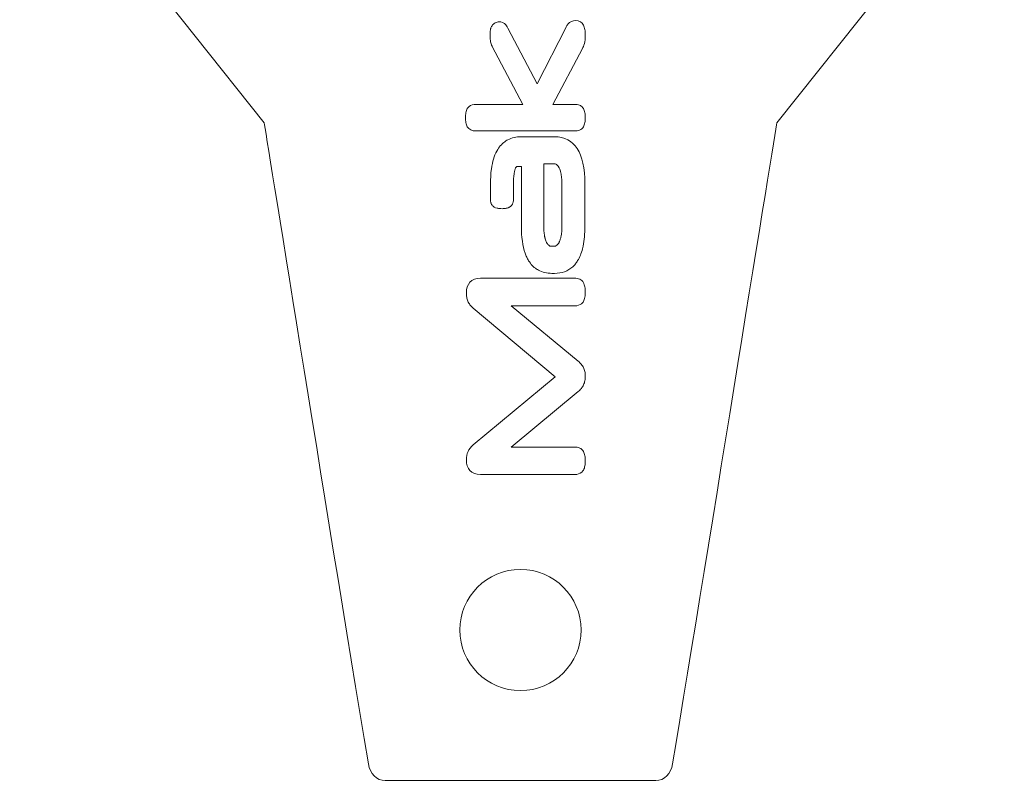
# Model space of a CAD drawing. Header units: inches. Extents: x -5.8 to 5.8, y -5.8 to 5.8.
# Tile 35 of 42: x 4.6 to 5.8, y -1.2 to -0.3. Entities that reach past the tile are written whole.
import ezdxf

# ---------------------------------------------------------------- set-up
doc = ezdxf.new("R2010")
doc.units = ezdxf.units.IN
doc.header["$MEASUREMENT"] = 0
doc.layers.add('VIEW_HATCHES', color=7, linetype='Continuous')

msp = doc.modelspace()

# ---------------------------------------------------------------- linework, layer by layer
at = {"layer": 'VIEW_HATCHES', "color": 4, "lineweight": 5}
for points in [[(2.1138, 0.9065), (2.1138, 0.9065), (0.9333, 1.8903), (0.9333, 1.8903), (0.9333, 1.8903), (0.8749, 1.9389), (0.841, 2.0109), (0.841, 2.0869), (0.841, 2.0869), (0.8409, 2.1629), (0.875, 2.2353), (0.9333, 2.284), (0.9333, 2.284), (0.9333, 2.284), (2.1138, 3.2677), (2.1138, 3.2677), (2.1138, 3.2677), (2.1138, 3.2677), (2.1138, 3.2677), (2.1138, 3.2677), (2.1138, 3.2677), (2.12, 3.2983), (2.4253, 4.8512), (2.5938, 5.6868), (2.5938, 5.6868), (2.6012, 5.7236), (2.6335, 5.75), (2.671, 5.75), (2.671, 5.75), (2.671, 5.75), (3.92, 5.75), (3.92, 5.75), (3.92, 5.75), (3.9575, 5.75), (3.9898, 5.7235), (3.9972, 5.6868), (3.9972, 5.6868), (4.2007, 4.6773), (4.471, 3.2983), (4.4772, 3.2677), (4.4772, 3.2677), (4.4772, 3.2677), (4.4772, 3.2677), (4.4772, 3.2677), (4.4772, 3.2677), (4.4772, 3.2677), (5.6577, 2.284), (5.6577, 2.284), (5.6577, 2.284), (5.7161, 2.2354), (5.7499, 2.1633), (5.75, 2.0874), (5.75, 2.0874), (5.7501, 2.0114), (5.716, 1.939), (5.6577, 1.8903), (5.6577, 1.8903), (5.6577, 1.8903), (4.4772, 0.9065), (4.4772, 0.9065), (4.4772, 0.9065), (4.4772, 0.9065), (4.4772, 0.9065), (4.4772, 0.9065), (4.4772, 0.9065), (4.471, 0.8759), (4.1554, -0.7278), (3.9972, -1.5126), (3.9972, -1.5126), (3.9898, -1.5493), (3.9575, -1.5757), (3.92, -1.5757), (3.92, -1.5757), (3.92, -1.5757), (2.6709, -1.5757), (2.6709, -1.5757), (2.6709, -1.5757), (2.6335, -1.5757), (2.6012, -1.5493), (2.5938, -1.5126), (2.5938, -1.5126), (2.3902, -0.5031), (2.1199, 0.8759), (2.1138, 0.9065), (2.1138, 0.9065), (2.1138, 0.9065), (2.1138, 0.9065), (2.1138, 0.9065)], [(5.4729, 0.3393), (5.4729, 0.3393), (5.7256, 0.0221), (5.7256, 0.0221), (5.7256, 0.0221), (5.7411, 0.0064), (5.75, -0.0168), (5.75, -0.0414), (5.75, -0.0414), (5.75, -0.0659), (5.741, -0.0892), (5.7256, -0.1049), (5.7256, -0.1049), (5.7256, -0.1049), (5.4729, -0.4221), (5.4729, -0.4221), (5.4729, -0.4221), (5.4729, -0.4221), (5.4729, -0.4221), (5.4729, -0.4221), (5.4729, -0.4221), (5.4713, -0.432), (5.3907, -0.9327), (5.3462, -1.2021), (5.3462, -1.2021), (5.3442, -1.214), (5.3357, -1.2225), (5.3258, -1.2225), (5.3258, -1.2225), (5.3258, -1.2225), (4.996, -1.2225), (4.996, -1.2225), (4.996, -1.2225), (4.9861, -1.2225), (4.9776, -1.2139), (4.9756, -1.2021), (4.9756, -1.2021), (4.9219, -0.8766), (4.8505, -0.4319), (4.8489, -0.4221), (4.8489, -0.4221), (4.8489, -0.4221), (4.8489, -0.4221), (4.8489, -0.4221), (4.8489, -0.4221), (4.8489, -0.4221), (4.5968, -0.1049), (4.5968, -0.1049), (4.5968, -0.1049), (4.5814, -0.0892), (4.5725, -0.066), (4.5724, -0.0414), (4.5724, -0.0414), (4.5724, -0.0169), (4.5814, 0.0064), (4.5968, 0.0221), (4.5968, 0.0221), (4.5968, 0.0221), (4.8489, 0.3393), (4.8489, 0.3393), (4.8489, 0.3393), (4.8489, 0.3393), (4.8489, 0.3393), (4.8489, 0.3393), (4.8489, 0.3393), (4.8505, 0.3492), (4.9339, 0.8663), (4.9756, 1.1193), (4.9756, 1.1193), (4.9776, 1.1312), (4.9861, 1.1397), (4.996, 1.1397), (4.996, 1.1397), (4.996, 1.1397), (5.3258, 1.1397), (5.3258, 1.1397), (5.3258, 1.1397), (5.3357, 1.1397), (5.3442, 1.1311), (5.3462, 1.1193), (5.3462, 1.1193), (5.3999, 0.7938), (5.4713, 0.3491), (5.4729, 0.3393), (5.4729, 0.3393), (5.4729, 0.3393), (5.4729, 0.3393), (5.4729, 0.3393)]]:
    msp.add_open_spline(points, degree=3, knots=[0, 0, 0, 0, 0.045455, 0.045455, 0.045455, 0.045455, 0.090909, 0.090909, 0.090909, 0.090909, 0.136364, 0.136364, 0.136364, 0.136364, 0.181818, 0.181818, 0.181818, 0.181818, 0.227273, 0.227273, 0.227273, 0.227273, 0.272727, 0.272727, 0.272727, 0.272727, 0.318182, 0.318182, 0.318182, 0.318182, 0.363636, 0.363636, 0.363636, 0.363636, 0.409091, 0.409091, 0.409091, 0.409091, 0.454545, 0.454545, 0.454545, 0.454545, 0.5, 0.5, 0.5, 0.5, 0.545455, 0.545455, 0.545455, 0.545455, 0.590909, 0.590909, 0.590909, 0.590909, 0.636364, 0.636364, 0.636364, 0.636364, 0.681818, 0.681818, 0.681818, 0.681818, 0.727273, 0.727273, 0.727273, 0.727273, 0.772727, 0.772727, 0.772727, 0.772727, 0.818182, 0.818182, 0.818182, 0.818182, 0.863636, 0.863636, 0.863636, 0.863636, 0.909091, 0.909091, 0.909091, 0.909091, 0.954545, 0.954545, 0.954545, 0.954545, 1, 1, 1, 1], dxfattribs=at)
at = {"layer": 'VIEW_HATCHES', "color": 3, "lineweight": 5}
for points, knots in [([(5.1636, -0.3994), (5.1636, -0.3994), (5.1264, -0.3289), (5.1264, -0.3289), (5.1264, -0.3289), (5.1264, -0.3289), (5.1264, -0.3289), (5.1264, -0.3289), (5.1264, -0.3289), (5.1264, -0.3289), (5.1264, -0.3288), (5.1264, -0.3288), (5.1264, -0.3288), (5.1264, -0.3288), (5.1264, -0.3288), (5.1264, -0.3288), (5.1264, -0.3288), (5.1262, -0.3284), (5.1261, -0.3281), (5.1259, -0.3279), (5.1259, -0.3279), (5.1259, -0.3277), (5.1257, -0.3274), (5.1256, -0.327), (5.1256, -0.327), (5.1249, -0.3254), (5.1245, -0.3236), (5.1243, -0.3218), (5.1243, -0.3218), (5.1241, -0.3208), (5.124, -0.3194), (5.124, -0.3177), (5.124, -0.3177), (5.1239, -0.316), (5.1238, -0.3142), (5.1238, -0.3124), (5.1238, -0.3124), (5.1238, -0.3124), (5.1238, -0.3124), (5.1238, -0.3124), (5.1238, -0.3124), (5.1238, -0.3124), (5.1239, -0.3124), (5.1239, -0.3124), (5.1239, -0.3124), (5.1239, -0.3108), (5.1241, -0.3093), (5.1244, -0.3079), (5.1244, -0.3079), (5.1245, -0.3075), (5.1246, -0.3073), (5.1246, -0.3071), (5.1246, -0.3071), (5.125, -0.3059), (5.1255, -0.3048), (5.1262, -0.3037), (5.1262, -0.3037), (5.1262, -0.3037), (5.1262, -0.3037), (5.1262, -0.3037), (5.1262, -0.3037), (5.1272, -0.3021), (5.1284, -0.301), (5.13, -0.3001), (5.13, -0.3001), (5.1315, -0.2994), (5.1332, -0.299), (5.135, -0.299), (5.135, -0.299), (5.135, -0.299), (5.135, -0.299), (5.135, -0.299), (5.135, -0.299), (5.1364, -0.299), (5.1377, -0.2992), (5.1388, -0.2996), (5.1388, -0.2996), (5.1401, -0.3001), (5.1412, -0.3008), (5.1422, -0.3017), (5.1422, -0.3017), (5.1428, -0.3024), (5.1434, -0.3031), (5.144, -0.304), (5.144, -0.304), (5.1446, -0.3048), (5.1451, -0.3056), (5.1455, -0.3065), (5.1455, -0.3065), (5.1455, -0.3065), (5.1456, -0.3065), (5.1456, -0.3065), (5.1456, -0.3065), (5.1456, -0.3065), (5.1813, -0.3746), (5.1813, -0.3746), (5.1813, -0.3746), (5.1813, -0.3746), (5.2164, -0.3053), (5.2164, -0.3053), (5.2164, -0.3053), (5.2164, -0.3053), (5.2164, -0.3053), (5.2164, -0.3053), (5.2164, -0.3053), (5.2164, -0.3053), (5.2164, -0.3052), (5.2164, -0.3052), (5.2164, -0.3052), (5.2167, -0.3046), (5.2171, -0.304), (5.2175, -0.3034), (5.2175, -0.3034), (5.2179, -0.3027), (5.2183, -0.3022), (5.2187, -0.3017), (5.2187, -0.3017), (5.2212, -0.2989), (5.2243, -0.2975), (5.228, -0.2975), (5.228, -0.2975), (5.2325, -0.2975), (5.2357, -0.2993), (5.2376, -0.3031), (5.2376, -0.3031), (5.2384, -0.3046), (5.2389, -0.3063), (5.2393, -0.3084), (5.2393, -0.3084), (5.2396, -0.3103), (5.2398, -0.3124), (5.2398, -0.3148), (5.2398, -0.3148), (5.2398, -0.3192), (5.2394, -0.3227), (5.2387, -0.3254), (5.2387, -0.3254), (5.238, -0.328), (5.2372, -0.33), (5.2364, -0.3314), (5.2364, -0.3314), (5.2364, -0.3314), (5.2004, -0.3995), (5.2004, -0.3995), (5.2004, -0.3995), (5.2004, -0.3995), (5.2267, -0.3995), (5.2267, -0.3995), (5.2267, -0.3995), (5.2267, -0.3995), (5.2267, -0.3994), (5.2267, -0.3994), (5.2267, -0.3994), (5.2267, -0.3994), (5.2267, -0.3994), (5.2267, -0.3994), (5.2267, -0.3994), (5.2267, -0.3994), (5.2267, -0.3995), (5.2267, -0.3995), (5.2267, -0.3995), (5.2291, -0.3995), (5.2312, -0.3998), (5.2329, -0.4005), (5.2329, -0.4005), (5.2333, -0.4007), (5.2336, -0.4009), (5.2338, -0.401), (5.2338, -0.401), (5.2338, -0.401), (5.2338, -0.401), (5.2338, -0.401), (5.2338, -0.401), (5.2354, -0.4018), (5.2367, -0.4031), (5.2375, -0.4046), (5.2375, -0.4046), (5.2383, -0.406), (5.2389, -0.4077), (5.2393, -0.4097), (5.2393, -0.4097), (5.2396, -0.4115), (5.2398, -0.4135), (5.2398, -0.4157), (5.2398, -0.4157), (5.2398, -0.4179), (5.2396, -0.4199), (5.2393, -0.4217), (5.2393, -0.4217), (5.2389, -0.4237), (5.2383, -0.4253), (5.2375, -0.4267), (5.2375, -0.4267), (5.2365, -0.4285), (5.2349, -0.4299), (5.2328, -0.4307), (5.2328, -0.4307), (5.2311, -0.4314), (5.2291, -0.4318), (5.2267, -0.4318), (5.2267, -0.4318), (5.2267, -0.4318), (5.1069, -0.4318), (5.1069, -0.4318), (5.1069, -0.4318), (5.1017, -0.4318), (5.0981, -0.4301), (5.0961, -0.4267), (5.0961, -0.4267), (5.0953, -0.4254), (5.0947, -0.4237), (5.0944, -0.4217), (5.0944, -0.4217), (5.094, -0.4199), (5.0939, -0.4179), (5.0939, -0.4157), (5.0939, -0.4157), (5.0939, -0.4135), (5.094, -0.4115), (5.0944, -0.4097), (5.0944, -0.4097), (5.0947, -0.4077), (5.0953, -0.406), (5.0961, -0.4046), (5.0961, -0.4046), (5.0961, -0.4046), (5.0961, -0.4046), (5.0961, -0.4046), (5.0961, -0.4046), (5.0961, -0.4046), (5.0961, -0.4046), (5.0961, -0.4046), (5.0961, -0.4046), (5.0961, -0.4046), (5.0961, -0.4046), (5.0961, -0.4046), (5.0961, -0.4046), (5.0964, -0.404), (5.0968, -0.4036), (5.0971, -0.4031), (5.0971, -0.4031), (5.0976, -0.4027), (5.098, -0.4023), (5.0984, -0.4019), (5.0984, -0.4019), (5.1005, -0.4003), (5.1034, -0.3994), (5.1069, -0.3994), (5.1069, -0.3994), (5.1069, -0.3994), (5.1636, -0.3994), (5.1636, -0.3994)], [0, 0, 0, 0, 0.015873, 0.015873, 0.015873, 0.015873, 0.031746, 0.031746, 0.031746, 0.031746, 0.047619, 0.047619, 0.047619, 0.047619, 0.063492, 0.063492, 0.063492, 0.063492, 0.079365, 0.079365, 0.079365, 0.079365, 0.095238, 0.095238, 0.095238, 0.095238, 0.111111, 0.111111, 0.111111, 0.111111, 0.126984, 0.126984, 0.126984, 0.126984, 0.142857, 0.142857, 0.142857, 0.142857, 0.15873, 0.15873, 0.15873, 0.15873, 0.174603, 0.174603, 0.174603, 0.174603, 0.190476, 0.190476, 0.190476, 0.190476, 0.206349, 0.206349, 0.206349, 0.206349, 0.222222, 0.222222, 0.222222, 0.222222, 0.238095, 0.238095, 0.238095, 0.238095, 0.253968, 0.253968, 0.253968, 0.253968, 0.269841, 0.269841, 0.269841, 0.269841, 0.285714, 0.285714, 0.285714, 0.285714, 0.301587, 0.301587, 0.301587, 0.301587, 0.31746, 0.31746, 0.31746, 0.31746, 0.333333, 0.333333, 0.333333, 0.333333, 0.349206, 0.349206, 0.349206, 0.349206, 0.365079, 0.365079, 0.365079, 0.365079, 0.380952, 0.380952, 0.380952, 0.380952, 0.396825, 0.396825, 0.396825, 0.396825, 0.412698, 0.412698, 0.412698, 0.412698, 0.428571, 0.428571, 0.428571, 0.428571, 0.444444, 0.444444, 0.444444, 0.444444, 0.460317, 0.460317, 0.460317, 0.460317, 0.47619, 0.47619, 0.47619, 0.47619, 0.492063, 0.492063, 0.492063, 0.492063, 0.507937, 0.507937, 0.507937, 0.507937, 0.52381, 0.52381, 0.52381, 0.52381, 0.539683, 0.539683, 0.539683, 0.539683, 0.555556, 0.555556, 0.555556, 0.555556, 0.571429, 0.571429, 0.571429, 0.571429, 0.587302, 0.587302, 0.587302, 0.587302, 0.603175, 0.603175, 0.603175, 0.603175, 0.619048, 0.619048, 0.619048, 0.619048, 0.634921, 0.634921, 0.634921, 0.634921, 0.650794, 0.650794, 0.650794, 0.650794, 0.666667, 0.666667, 0.666667, 0.666667, 0.68254, 0.68254, 0.68254, 0.68254, 0.698413, 0.698413, 0.698413, 0.698413, 0.714286, 0.714286, 0.714286, 0.714286, 0.730159, 0.730159, 0.730159, 0.730159, 0.746032, 0.746032, 0.746032, 0.746032, 0.761905, 0.761905, 0.761905, 0.761905, 0.777778, 0.777778, 0.777778, 0.777778, 0.793651, 0.793651, 0.793651, 0.793651, 0.809524, 0.809524, 0.809524, 0.809524, 0.825397, 0.825397, 0.825397, 0.825397, 0.84127, 0.84127, 0.84127, 0.84127, 0.857143, 0.857143, 0.857143, 0.857143, 0.873016, 0.873016, 0.873016, 0.873016, 0.888889, 0.888889, 0.888889, 0.888889, 0.904762, 0.904762, 0.904762, 0.904762, 0.920635, 0.920635, 0.920635, 0.920635, 0.936508, 0.936508, 0.936508, 0.936508, 0.952381, 0.952381, 0.952381, 0.952381, 0.968254, 0.968254, 0.968254, 0.968254, 0.984127, 0.984127, 0.984127, 0.984127, 1, 1, 1, 1]), ([(5.2393, -0.5478), (5.2393, -0.5569), (5.2386, -0.565), (5.2371, -0.5719), (5.2371, -0.5719), (5.2369, -0.5731), (5.2366, -0.5742), (5.2364, -0.5753), (5.2364, -0.5753), (5.2349, -0.5808), (5.233, -0.5856), (5.2305, -0.5896), (5.2305, -0.5896), (5.2305, -0.5896), (5.2305, -0.5896), (5.2305, -0.5896), (5.2305, -0.5896), (5.2305, -0.5896), (5.2305, -0.5897), (5.2305, -0.5897), (5.2305, -0.5897), (5.2296, -0.5911), (5.2287, -0.5924), (5.2277, -0.5937), (5.2277, -0.5937), (5.2267, -0.5949), (5.2256, -0.596), (5.2245, -0.5971), (5.2245, -0.5971), (5.2245, -0.5971), (5.2245, -0.5971), (5.2245, -0.5971), (5.2245, -0.5971), (5.2186, -0.6024), (5.2112, -0.6051), (5.2022, -0.6051), (5.2022, -0.6051), (5.2022, -0.6051), (5.2019, -0.6051), (5.2019, -0.6051), (5.2019, -0.6051), (5.2019, -0.6051), (5.2019, -0.6051), (5.2019, -0.6051), (5.2019, -0.6051), (5.2019, -0.6051), (5.1995, -0.6051), (5.1995, -0.6051), (5.1995, -0.6051), (5.1995, -0.6051), (5.1995, -0.6051), (5.1995, -0.6051), (5.1995, -0.6051), (5.1995, -0.6051), (5.1992, -0.6051), (5.1992, -0.6051), (5.1992, -0.6051), (5.1992, -0.6051), (5.1992, -0.6051), (5.1992, -0.6051), (5.1992, -0.6051), (5.1992, -0.6051), (5.1992, -0.6051), (5.1992, -0.6051), (5.1992, -0.6051), (5.1929, -0.6051), (5.1874, -0.6038), (5.1827, -0.6012), (5.1827, -0.6012), (5.1819, -0.6008), (5.1811, -0.6004), (5.1804, -0.5999), (5.1804, -0.5999), (5.1767, -0.5974), (5.1735, -0.594), (5.1708, -0.5897), (5.1708, -0.5897), (5.1708, -0.5897), (5.1708, -0.5896), (5.1708, -0.5896), (5.1708, -0.5896), (5.1708, -0.5896), (5.1708, -0.5896), (5.1708, -0.5896), (5.1708, -0.5896), (5.17, -0.5883), (5.1692, -0.5869), (5.1685, -0.5853), (5.1685, -0.5853), (5.1685, -0.5853), (5.1685, -0.5853), (5.1685, -0.5853), (5.1685, -0.5853), (5.1678, -0.5838), (5.1672, -0.5822), (5.1666, -0.5805), (5.1666, -0.5805), (5.1636, -0.5719), (5.162, -0.561), (5.162, -0.5478), (5.162, -0.5478), (5.162, -0.5478), (5.162, -0.5478), (5.162, -0.5478), (5.162, -0.5478), (5.162, -0.5478), (5.162, -0.5475), (5.162, -0.5475), (5.162, -0.5475), (5.162, -0.5475), (5.162, -0.4751), (5.162, -0.4751), (5.162, -0.4751), (5.162, -0.4751), (5.1564, -0.4751), (5.1564, -0.4751), (5.1564, -0.4751), (5.1564, -0.4751), (5.1564, -0.4751), (5.1564, -0.4751), (5.1564, -0.4751), (5.1564, -0.4751), (5.1564, -0.4751), (5.1564, -0.4751), (5.1564, -0.4751), (5.1563, -0.4751), (5.1563, -0.4751), (5.1563, -0.4752), (5.1563, -0.4752), (5.1562, -0.4752), (5.1561, -0.4752), (5.1561, -0.4753), (5.1561, -0.4753), (5.1561, -0.4753), (5.1561, -0.4753), (5.1561, -0.4753), (5.1561, -0.4753), (5.1557, -0.4755), (5.1552, -0.4759), (5.1551, -0.4761), (5.1551, -0.4761), (5.1551, -0.4761), (5.155, -0.4763), (5.155, -0.4763), (5.155, -0.4763), (5.155, -0.4763), (5.155, -0.4763), (5.155, -0.4763), (5.155, -0.4763), (5.155, -0.4763), (5.155, -0.4764), (5.155, -0.4764), (5.155, -0.4764), (5.155, -0.4764), (5.155, -0.4764), (5.155, -0.4764), (5.155, -0.4764), (5.155, -0.4764), (5.1549, -0.4766), (5.1549, -0.4766), (5.1549, -0.4766), (5.1549, -0.4766), (5.1549, -0.4766), (5.1549, -0.4766), (5.1549, -0.4766), (5.1547, -0.477), (5.1546, -0.4774), (5.1544, -0.4778), (5.1544, -0.4778), (5.1544, -0.4778), (5.1544, -0.4778), (5.1544, -0.4778), (5.1544, -0.4778), (5.1544, -0.4778), (5.1544, -0.4779), (5.1544, -0.4779), (5.1544, -0.4779), (5.1544, -0.4779), (5.1544, -0.4779), (5.1544, -0.4779), (5.1544, -0.4779), (5.1544, -0.4779), (5.1543, -0.4781), (5.1543, -0.4781), (5.1543, -0.4781), (5.1543, -0.4781), (5.1543, -0.4784), (5.1543, -0.4784), (5.1543, -0.4784), (5.1541, -0.4788), (5.154, -0.4794), (5.1538, -0.48), (5.1538, -0.48), (5.1538, -0.48), (5.1538, -0.48), (5.1538, -0.48), (5.1538, -0.48), (5.1537, -0.4806), (5.1536, -0.4812), (5.1534, -0.4819), (5.1534, -0.4819), (5.1533, -0.4825), (5.1532, -0.4832), (5.1531, -0.4839), (5.1531, -0.4839), (5.1526, -0.4876), (5.1524, -0.492), (5.1524, -0.4972), (5.1524, -0.4972), (5.1524, -0.4972), (5.1524, -0.5149), (5.1524, -0.5149), (5.1524, -0.5149), (5.1524, -0.5149), (5.1524, -0.5152), (5.1524, -0.5152), (5.1524, -0.5152), (5.1524, -0.5152), (5.1524, -0.5152), (5.1524, -0.5152), (5.1524, -0.5152), (5.1523, -0.5173), (5.1519, -0.5192), (5.1512, -0.5207), (5.1512, -0.5207), (5.1512, -0.5207), (5.1512, -0.5207), (5.1512, -0.5207), (5.1512, -0.5207), (5.1511, -0.521), (5.1509, -0.5212), (5.1508, -0.5215), (5.1508, -0.5215), (5.1508, -0.5215), (5.1508, -0.5215), (5.1508, -0.5215), (5.1508, -0.5215), (5.1501, -0.5226), (5.1492, -0.5236), (5.148, -0.5243), (5.148, -0.5243), (5.148, -0.5243), (5.148, -0.5243), (5.148, -0.5243), (5.148, -0.5243), (5.148, -0.5243), (5.1477, -0.5244), (5.1477, -0.5244), (5.1477, -0.5244), (5.1477, -0.5244), (5.1477, -0.5245), (5.1477, -0.5245), (5.1477, -0.5245), (5.1477, -0.5245), (5.1477, -0.5245), (5.1477, -0.5245), (5.1477, -0.5245), (5.1477, -0.5245), (5.1477, -0.5245), (5.1477, -0.5245), (5.1477, -0.5245), (5.1477, -0.5245), (5.1475, -0.5246), (5.1475, -0.5246), (5.1475, -0.5246), (5.1475, -0.5246), (5.1475, -0.5246), (5.1475, -0.5246), (5.1475, -0.5246), (5.1475, -0.5246), (5.1475, -0.5246), (5.1475, -0.5246), (5.1475, -0.5246), (5.1475, -0.5246), (5.1473, -0.5247), (5.1473, -0.5247), (5.1473, -0.5247), (5.1473, -0.5247), (5.1473, -0.5247), (5.1473, -0.5247), (5.1473, -0.5247), (5.147, -0.5248), (5.1467, -0.5249), (5.1465, -0.525), (5.1465, -0.525), (5.1465, -0.525), (5.1465, -0.525), (5.1465, -0.525), (5.1465, -0.525), (5.1465, -0.525), (5.1465, -0.5251), (5.1465, -0.5251), (5.1465, -0.5251), (5.1465, -0.5251), (5.1465, -0.5251), (5.1465, -0.5251), (5.1465, -0.5251), (5.1465, -0.5251), (5.1464, -0.5251), (5.1464, -0.5251), (5.1464, -0.5251), (5.1464, -0.5251), (5.1463, -0.5251), (5.1463, -0.5251), (5.1463, -0.5251), (5.1463, -0.5251), (5.1462, -0.5252), (5.1462, -0.5252), (5.1462, -0.5252), (5.1462, -0.5252), (5.1462, -0.5252), (5.1462, -0.5252), (5.1462, -0.5252), (5.1459, -0.5253), (5.1456, -0.5254), (5.1453, -0.5255), (5.1453, -0.5255), (5.1453, -0.5255), (5.1453, -0.5255), (5.1453, -0.5255), (5.1453, -0.5255), (5.1453, -0.5255), (5.1453, -0.5255), (5.1453, -0.5255), (5.1453, -0.5255), (5.1453, -0.5255), (5.1453, -0.5255), (5.1453, -0.5255), (5.1453, -0.5255), (5.145, -0.5256), (5.1447, -0.5256), (5.1444, -0.5257), (5.1444, -0.5257), (5.1442, -0.5258), (5.1439, -0.5259), (5.1436, -0.5259), (5.1436, -0.5259), (5.1421, -0.5262), (5.1404, -0.5264), (5.1384, -0.5264), (5.1384, -0.5264), (5.1384, -0.5264), (5.1384, -0.5264), (5.1384, -0.5264), (5.1384, -0.5264), (5.1384, -0.5264), (5.1384, -0.5264), (5.1384, -0.5264), (5.1384, -0.5264), (5.1364, -0.5264), (5.1346, -0.5262), (5.1331, -0.5259), (5.1331, -0.5259), (5.1328, -0.5258), (5.1325, -0.5258), (5.1323, -0.5257), (5.1323, -0.5257), (5.131, -0.5254), (5.1299, -0.525), (5.129, -0.5245), (5.129, -0.5245), (5.129, -0.5245), (5.129, -0.5245), (5.129, -0.5245), (5.129, -0.5245), (5.129, -0.5245), (5.129, -0.5245), (5.129, -0.5245), (5.129, -0.5245), (5.1287, -0.5243), (5.1285, -0.5242), (5.1283, -0.524), (5.1283, -0.524), (5.1281, -0.5239), (5.1279, -0.5237), (5.1277, -0.5235), (5.1277, -0.5235), (5.1277, -0.5235), (5.1277, -0.5235), (5.1277, -0.5235), (5.1277, -0.5235), (5.1266, -0.5227), (5.1258, -0.5215), (5.1252, -0.5202), (5.1252, -0.5202), (5.1252, -0.5202), (5.1252, -0.5202), (5.1252, -0.5202), (5.1252, -0.5202), (5.1252, -0.5202), (5.1252, -0.5201), (5.1252, -0.5201), (5.1252, -0.5201), (5.1252, -0.5199), (5.1251, -0.5197), (5.125, -0.5195), (5.125, -0.5195), (5.1249, -0.5193), (5.1249, -0.5191), (5.1248, -0.5188), (5.1248, -0.5188), (5.1245, -0.5177), (5.1243, -0.5165), (5.1243, -0.5152), (5.1243, -0.5152), (5.1243, -0.5152), (5.1243, -0.5152), (5.1243, -0.5152), (5.1243, -0.5152), (5.1243, -0.5152), (5.1243, -0.5149), (5.1243, -0.5149), (5.1243, -0.5149), (5.1243, -0.5149), (5.1243, -0.4965), (5.1243, -0.4965), (5.1243, -0.4965), (5.1243, -0.4965), (5.1243, -0.4965), (5.1243, -0.4965), (5.1243, -0.4965), (5.1243, -0.4965), (5.1243, -0.4962), (5.1243, -0.4962), (5.1243, -0.4962), (5.1243, -0.4962), (5.1243, -0.4962), (5.1243, -0.4962), (5.1243, -0.4962), (5.1243, -0.4901), (5.1247, -0.4845), (5.1253, -0.4794), (5.1253, -0.4794), (5.1255, -0.4777), (5.1258, -0.4761), (5.126, -0.4745), (5.126, -0.4745), (5.1275, -0.4664), (5.1299, -0.4596), (5.1331, -0.4543), (5.1331, -0.4543), (5.1331, -0.4543), (5.1331, -0.4543), (5.1331, -0.4543), (5.1331, -0.4543), (5.1331, -0.4543), (5.1331, -0.4543), (5.1331, -0.4543), (5.1331, -0.4543), (5.1334, -0.4538), (5.1337, -0.4534), (5.134, -0.4529), (5.134, -0.4529), (5.1343, -0.4525), (5.1347, -0.452), (5.135, -0.4516), (5.135, -0.4516), (5.1366, -0.4494), (5.1385, -0.4475), (5.1405, -0.4458), (5.1405, -0.4458), (5.1405, -0.4458), (5.1405, -0.4458), (5.1405, -0.4458), (5.1405, -0.4458), (5.1405, -0.4458), (5.1405, -0.4458), (5.1405, -0.4458), (5.1405, -0.4458), (5.1405, -0.4458), (5.1405, -0.4458), (5.1405, -0.4458), (5.1405, -0.4458), (5.1413, -0.4452), (5.1421, -0.4446), (5.143, -0.444), (5.143, -0.444), (5.1438, -0.4434), (5.1447, -0.4429), (5.1456, -0.4425), (5.1456, -0.4425), (5.1502, -0.4401), (5.1555, -0.4389), (5.1615, -0.4389), (5.1615, -0.4389), (5.1615, -0.4389), (5.2022, -0.4389), (5.2022, -0.4389), (5.2022, -0.4389), (5.2269, -0.4389), (5.2393, -0.458), (5.2393, -0.4962), (5.2393, -0.4962), (5.2393, -0.4962), (5.2393, -0.4962), (5.2393, -0.4962), (5.2393, -0.4962), (5.2393, -0.4962), (5.2393, -0.4965), (5.2393, -0.4965), (5.2393, -0.4965), (5.2393, -0.4965), (5.2394, -0.5475), (5.2394, -0.5475), (5.2394, -0.5475), (5.2394, -0.5475), (5.2394, -0.5478), (5.2394, -0.5478), (5.2394, -0.5478), (5.2394, -0.5478), (5.2393, -0.5478), (5.2393, -0.5478)], [0, 0, 0, 0, 0.007812, 0.007812, 0.007812, 0.007812, 0.015625, 0.015625, 0.015625, 0.015625, 0.023438, 0.023438, 0.023438, 0.023438, 0.03125, 0.03125, 0.03125, 0.03125, 0.039062, 0.039062, 0.039062, 0.039062, 0.046875, 0.046875, 0.046875, 0.046875, 0.054688, 0.054688, 0.054688, 0.054688, 0.0625, 0.0625, 0.0625, 0.0625, 0.070312, 0.070312, 0.070312, 0.070312, 0.078125, 0.078125, 0.078125, 0.078125, 0.085938, 0.085938, 0.085938, 0.085938, 0.09375, 0.09375, 0.09375, 0.09375, 0.101562, 0.101562, 0.101562, 0.101562, 0.109375, 0.109375, 0.109375, 0.109375, 0.117188, 0.117188, 0.117188, 0.117188, 0.125, 0.125, 0.125, 0.125, 0.132812, 0.132812, 0.132812, 0.132812, 0.140625, 0.140625, 0.140625, 0.140625, 0.148438, 0.148438, 0.148438, 0.148438, 0.15625, 0.15625, 0.15625, 0.15625, 0.164062, 0.164062, 0.164062, 0.164062, 0.171875, 0.171875, 0.171875, 0.171875, 0.179688, 0.179688, 0.179688, 0.179688, 0.1875, 0.1875, 0.1875, 0.1875, 0.195312, 0.195312, 0.195312, 0.195312, 0.203125, 0.203125, 0.203125, 0.203125, 0.210938, 0.210938, 0.210938, 0.210938, 0.21875, 0.21875, 0.21875, 0.21875, 0.226562, 0.226562, 0.226562, 0.226562, 0.234375, 0.234375, 0.234375, 0.234375, 0.242188, 0.242188, 0.242188, 0.242188, 0.25, 0.25, 0.25, 0.25, 0.257812, 0.257812, 0.257812, 0.257812, 0.265625, 0.265625, 0.265625, 0.265625, 0.273438, 0.273438, 0.273438, 0.273438, 0.28125, 0.28125, 0.28125, 0.28125, 0.289062, 0.289062, 0.289062, 0.289062, 0.296875, 0.296875, 0.296875, 0.296875, 0.304688, 0.304688, 0.304688, 0.304688, 0.3125, 0.3125, 0.3125, 0.3125, 0.320312, 0.320312, 0.320312, 0.320312, 0.328125, 0.328125, 0.328125, 0.328125, 0.335938, 0.335938, 0.335938, 0.335938, 0.34375, 0.34375, 0.34375, 0.34375, 0.351562, 0.351562, 0.351562, 0.351562, 0.359375, 0.359375, 0.359375, 0.359375, 0.367188, 0.367188, 0.367188, 0.367188, 0.375, 0.375, 0.375, 0.375, 0.382812, 0.382812, 0.382812, 0.382812, 0.390625, 0.390625, 0.390625, 0.390625, 0.398438, 0.398438, 0.398438, 0.398438, 0.40625, 0.40625, 0.40625, 0.40625, 0.414062, 0.414062, 0.414062, 0.414062, 0.421875, 0.421875, 0.421875, 0.421875, 0.429688, 0.429688, 0.429688, 0.429688, 0.4375, 0.4375, 0.4375, 0.4375, 0.445312, 0.445312, 0.445312, 0.445312, 0.453125, 0.453125, 0.453125, 0.453125, 0.460938, 0.460938, 0.460938, 0.460938, 0.46875, 0.46875, 0.46875, 0.46875, 0.476562, 0.476562, 0.476562, 0.476562, 0.484375, 0.484375, 0.484375, 0.484375, 0.492188, 0.492188, 0.492188, 0.492188, 0.5, 0.5, 0.5, 0.5, 0.507812, 0.507812, 0.507812, 0.507812, 0.515625, 0.515625, 0.515625, 0.515625, 0.523438, 0.523438, 0.523438, 0.523438, 0.53125, 0.53125, 0.53125, 0.53125, 0.539062, 0.539062, 0.539062, 0.539062, 0.546875, 0.546875, 0.546875, 0.546875, 0.554688, 0.554688, 0.554688, 0.554688, 0.5625, 0.5625, 0.5625, 0.5625, 0.570312, 0.570312, 0.570312, 0.570312, 0.578125, 0.578125, 0.578125, 0.578125, 0.585938, 0.585938, 0.585938, 0.585938, 0.59375, 0.59375, 0.59375, 0.59375, 0.601562, 0.601562, 0.601562, 0.601562, 0.609375, 0.609375, 0.609375, 0.609375, 0.617188, 0.617188, 0.617188, 0.617188, 0.625, 0.625, 0.625, 0.625, 0.632812, 0.632812, 0.632812, 0.632812, 0.640625, 0.640625, 0.640625, 0.640625, 0.648438, 0.648438, 0.648438, 0.648438, 0.65625, 0.65625, 0.65625, 0.65625, 0.664062, 0.664062, 0.664062, 0.664062, 0.671875, 0.671875, 0.671875, 0.671875, 0.679688, 0.679688, 0.679688, 0.679688, 0.6875, 0.6875, 0.6875, 0.6875, 0.695312, 0.695312, 0.695312, 0.695312, 0.703125, 0.703125, 0.703125, 0.703125, 0.710938, 0.710938, 0.710938, 0.710938, 0.71875, 0.71875, 0.71875, 0.71875, 0.726562, 0.726562, 0.726562, 0.726562, 0.734375, 0.734375, 0.734375, 0.734375, 0.742188, 0.742188, 0.742188, 0.742188, 0.75, 0.75, 0.75, 0.75, 0.757812, 0.757812, 0.757812, 0.757812, 0.765625, 0.765625, 0.765625, 0.765625, 0.773438, 0.773438, 0.773438, 0.773438, 0.78125, 0.78125, 0.78125, 0.78125, 0.789062, 0.789062, 0.789062, 0.789062, 0.796875, 0.796875, 0.796875, 0.796875, 0.804688, 0.804688, 0.804688, 0.804688, 0.8125, 0.8125, 0.8125, 0.8125, 0.820312, 0.820312, 0.820312, 0.820312, 0.828125, 0.828125, 0.828125, 0.828125, 0.835938, 0.835938, 0.835938, 0.835938, 0.84375, 0.84375, 0.84375, 0.84375, 0.851562, 0.851562, 0.851562, 0.851562, 0.859375, 0.859375, 0.859375, 0.859375, 0.867188, 0.867188, 0.867188, 0.867188, 0.875, 0.875, 0.875, 0.875, 0.882812, 0.882812, 0.882812, 0.882812, 0.890625, 0.890625, 0.890625, 0.890625, 0.898438, 0.898438, 0.898438, 0.898438, 0.90625, 0.90625, 0.90625, 0.90625, 0.914062, 0.914062, 0.914062, 0.914062, 0.921875, 0.921875, 0.921875, 0.921875, 0.929688, 0.929688, 0.929688, 0.929688, 0.9375, 0.9375, 0.9375, 0.9375, 0.945312, 0.945312, 0.945312, 0.945312, 0.953125, 0.953125, 0.953125, 0.953125, 0.960938, 0.960938, 0.960938, 0.960938, 0.96875, 0.96875, 0.96875, 0.96875, 0.976562, 0.976562, 0.976562, 0.976562, 0.984375, 0.984375, 0.984375, 0.984375, 0.992188, 0.992188, 0.992188, 0.992188, 1, 1, 1, 1]), ([(5.2113, -0.4972), (5.2113, -0.4972), (5.2113, -0.4972), (5.2113, -0.4972), (5.2113, -0.4972), (5.2113, -0.4972), (5.2113, -0.4969), (5.2113, -0.4969), (5.2113, -0.4969), (5.2113, -0.4969), (5.2113, -0.4969), (5.2113, -0.4969), (5.2113, -0.4969), (5.2113, -0.495), (5.2112, -0.4933), (5.2111, -0.4916), (5.2111, -0.4916), (5.2111, -0.4916), (5.2111, -0.4916), (5.2111, -0.4916), (5.2111, -0.4916), (5.2111, -0.4912), (5.2111, -0.4907), (5.2111, -0.4903), (5.2111, -0.4903), (5.2109, -0.4882), (5.2107, -0.4862), (5.2103, -0.4844), (5.2103, -0.4844), (5.2103, -0.4844), (5.2103, -0.4844), (5.2103, -0.4844), (5.2103, -0.4844), (5.2103, -0.4844), (5.2103, -0.4841), (5.2103, -0.4841), (5.2103, -0.4841), (5.2103, -0.4841), (5.2103, -0.4839), (5.2103, -0.4839), (5.2103, -0.4839), (5.2102, -0.4835), (5.2101, -0.4831), (5.21, -0.4828), (5.21, -0.4828), (5.21, -0.4828), (5.21, -0.4828), (5.21, -0.4828), (5.21, -0.4828), (5.21, -0.4828), (5.21, -0.4828), (5.21, -0.4828), (5.21, -0.4828), (5.21, -0.4828), (5.21, -0.4828), (5.21, -0.4828), (5.21, -0.4828), (5.2099, -0.4824), (5.2099, -0.4821), (5.2098, -0.4817), (5.2098, -0.4817), (5.2097, -0.4814), (5.2096, -0.4811), (5.2095, -0.4807), (5.2095, -0.4807), (5.209, -0.4791), (5.2085, -0.4777), (5.2079, -0.4766), (5.2079, -0.4766), (5.2079, -0.4766), (5.2079, -0.4766), (5.2079, -0.4766), (5.2079, -0.4766), (5.2079, -0.4766), (5.2079, -0.4766), (5.2079, -0.4766), (5.2079, -0.4766), (5.2077, -0.4764), (5.2076, -0.4761), (5.2074, -0.4759), (5.2074, -0.4759), (5.2073, -0.4756), (5.2071, -0.4754), (5.207, -0.4752), (5.207, -0.4752), (5.2062, -0.4741), (5.2055, -0.4733), (5.2047, -0.4727), (5.2047, -0.4727), (5.2047, -0.4727), (5.2044, -0.4725), (5.2044, -0.4725), (5.2044, -0.4725), (5.2044, -0.4725), (5.2043, -0.4724), (5.2043, -0.4724), (5.2043, -0.4724), (5.2042, -0.4724), (5.2041, -0.4723), (5.204, -0.4723), (5.204, -0.4723), (5.2034, -0.472), (5.2028, -0.4718), (5.2022, -0.4718), (5.2022, -0.4718), (5.2022, -0.4718), (5.1893, -0.4718), (5.1893, -0.4718), (5.1893, -0.4718), (5.1893, -0.4718), (5.1893, -0.5467), (5.1893, -0.5467), (5.1893, -0.5467), (5.1893, -0.5467), (5.1893, -0.5468), (5.1893, -0.5468), (5.1893, -0.5468), (5.1893, -0.5468), (5.1893, -0.5471), (5.1893, -0.5471), (5.1893, -0.5471), (5.1893, -0.5471), (5.1893, -0.5471), (5.1893, -0.5471), (5.1893, -0.5471), (5.1893, -0.5489), (5.1894, -0.5507), (5.1894, -0.5524), (5.1894, -0.5524), (5.1895, -0.5528), (5.1895, -0.5532), (5.1895, -0.5537), (5.1895, -0.5537), (5.1897, -0.5558), (5.1899, -0.5578), (5.1902, -0.5596), (5.1902, -0.5596), (5.1902, -0.5596), (5.1902, -0.5596), (5.1902, -0.5596), (5.1902, -0.5596), (5.1902, -0.5596), (5.1903, -0.5598), (5.1903, -0.5598), (5.1903, -0.5598), (5.1903, -0.5598), (5.1903, -0.5598), (5.1903, -0.5598), (5.1903, -0.5598), (5.1903, -0.5598), (5.1903, -0.5601), (5.1903, -0.5601), (5.1903, -0.5601), (5.1904, -0.5605), (5.1905, -0.5608), (5.1905, -0.5612), (5.1905, -0.5612), (5.1905, -0.5612), (5.1905, -0.5612), (5.1905, -0.5612), (5.1905, -0.5612), (5.1906, -0.5616), (5.1907, -0.5619), (5.1908, -0.5622), (5.1908, -0.5622), (5.1908, -0.5622), (5.1908, -0.5623), (5.1908, -0.5623), (5.1908, -0.5623), (5.1909, -0.5626), (5.1909, -0.5629), (5.191, -0.5632), (5.191, -0.5632), (5.1915, -0.5649), (5.192, -0.5663), (5.1927, -0.5674), (5.1927, -0.5674), (5.1927, -0.5674), (5.1927, -0.5674), (5.1927, -0.5674), (5.1927, -0.5674), (5.1927, -0.5674), (5.1927, -0.5674), (5.1927, -0.5674), (5.1927, -0.5674), (5.1927, -0.5674), (5.1927, -0.5674), (5.1927, -0.5674), (5.1927, -0.5674), (5.1927, -0.5674), (5.1929, -0.5678), (5.1929, -0.5678), (5.1929, -0.5678), (5.1929, -0.5678), (5.1931, -0.5682), (5.1931, -0.5682), (5.1931, -0.5682), (5.1935, -0.5688), (5.1939, -0.5694), (5.1943, -0.5698), (5.1943, -0.5698), (5.1943, -0.5698), (5.1943, -0.5698), (5.1943, -0.5698), (5.1943, -0.5698), (5.1943, -0.5698), (5.1943, -0.5698), (5.1943, -0.5698), (5.1943, -0.5698), (5.1943, -0.5698), (5.1945, -0.5701), (5.1945, -0.5701), (5.1945, -0.5701), (5.1945, -0.5701), (5.1945, -0.5701), (5.1945, -0.5701), (5.1945, -0.5701), (5.1945, -0.5701), (5.1947, -0.5703), (5.1947, -0.5703), (5.1947, -0.5703), (5.1947, -0.5703), (5.1947, -0.5703), (5.1947, -0.5703), (5.1947, -0.5703), (5.195, -0.5707), (5.1954, -0.571), (5.1958, -0.5713), (5.1958, -0.5713), (5.1958, -0.5713), (5.196, -0.5714), (5.196, -0.5714), (5.196, -0.5714), (5.1961, -0.5715), (5.1963, -0.5716), (5.1964, -0.5717), (5.1964, -0.5717), (5.1966, -0.5718), (5.1968, -0.5719), (5.197, -0.5719), (5.197, -0.5719), (5.197, -0.5719), (5.197, -0.5719), (5.197, -0.5719), (5.197, -0.5719), (5.1975, -0.5721), (5.1979, -0.5721), (5.1984, -0.5721), (5.1984, -0.5721), (5.1984, -0.5721), (5.2022, -0.5721), (5.2022, -0.5721), (5.2022, -0.5721), (5.2022, -0.5721), (5.2022, -0.5721), (5.2022, -0.5721), (5.2022, -0.5721), (5.2022, -0.5721), (5.2025, -0.5721), (5.2025, -0.5721), (5.2025, -0.5721), (5.2025, -0.5721), (5.2025, -0.5721), (5.2025, -0.5721), (5.2025, -0.5721), (5.2027, -0.5721), (5.203, -0.5721), (5.2032, -0.572), (5.2032, -0.572), (5.2033, -0.572), (5.2034, -0.572), (5.2035, -0.5719), (5.2035, -0.5719), (5.2039, -0.5718), (5.2043, -0.5716), (5.2047, -0.5713), (5.2047, -0.5713), (5.2047, -0.5713), (5.2047, -0.5713), (5.2047, -0.5713), (5.2047, -0.5713), (5.2047, -0.5713), (5.2048, -0.5712), (5.2048, -0.5712), (5.2048, -0.5712), (5.2048, -0.5712), (5.205, -0.5711), (5.205, -0.5711), (5.205, -0.5711), (5.2052, -0.5709), (5.2054, -0.5706), (5.2057, -0.5704), (5.2057, -0.5704), (5.2057, -0.5704), (5.2057, -0.5704), (5.2057, -0.5704), (5.2057, -0.5704), (5.2058, -0.5703), (5.2059, -0.5702), (5.206, -0.57), (5.206, -0.57), (5.2061, -0.5699), (5.2062, -0.5698), (5.2063, -0.5697), (5.2063, -0.5697), (5.2068, -0.569), (5.2073, -0.5683), (5.2078, -0.5674), (5.2078, -0.5674), (5.2078, -0.5674), (5.2078, -0.5674), (5.2078, -0.5674), (5.2078, -0.5674), (5.2078, -0.5674), (5.2079, -0.5674), (5.2079, -0.5674), (5.2079, -0.5674), (5.2079, -0.5674), (5.2079, -0.5674), (5.2079, -0.5674), (5.2079, -0.5674), (5.2079, -0.5674), (5.2079, -0.5673), (5.2079, -0.5673), (5.2079, -0.5673), (5.2079, -0.5673), (5.2079, -0.5673), (5.2079, -0.5673), (5.2079, -0.5673), (5.2079, -0.5673), (5.2079, -0.5673), (5.2079, -0.5673), (5.2079, -0.5673), (5.2079, -0.5673), (5.2079, -0.5673), (5.2079, -0.5673), (5.2079, -0.5673), (5.2079, -0.5673), (5.208, -0.5671), (5.208, -0.5671), (5.208, -0.5671), (5.208, -0.5671), (5.2081, -0.5669), (5.2081, -0.5669), (5.2081, -0.5669), (5.2083, -0.5665), (5.2085, -0.5661), (5.2087, -0.5657), (5.2087, -0.5657), (5.2087, -0.5657), (5.2087, -0.5656), (5.2087, -0.5656), (5.2087, -0.5656), (5.2087, -0.5656), (5.2087, -0.5656), (5.2087, -0.5656), (5.2087, -0.5656), (5.2087, -0.5656), (5.2088, -0.5654), (5.2088, -0.5654), (5.2088, -0.5654), (5.2088, -0.5654), (5.2088, -0.5654), (5.2088, -0.5654), (5.2088, -0.5654), (5.2088, -0.5654), (5.2089, -0.5651), (5.2089, -0.5651), (5.2089, -0.5651), (5.2089, -0.5651), (5.2089, -0.5651), (5.2089, -0.5651), (5.2089, -0.5651), (5.2091, -0.5646), (5.2093, -0.5641), (5.2094, -0.5636), (5.2094, -0.5636), (5.2094, -0.5636), (5.2094, -0.5636), (5.2094, -0.5636), (5.2094, -0.5636), (5.2096, -0.563), (5.2098, -0.5624), (5.2099, -0.5617), (5.2099, -0.5617), (5.2101, -0.5611), (5.2102, -0.5604), (5.2103, -0.5598), (5.2103, -0.5598), (5.211, -0.5562), (5.2113, -0.5519), (5.2113, -0.5467), (5.2113, -0.5467), (5.2113, -0.5467), (5.2113, -0.4972), (5.2113, -0.4972)], [0, 0, 0, 0, 0.010101, 0.010101, 0.010101, 0.010101, 0.020202, 0.020202, 0.020202, 0.020202, 0.030303, 0.030303, 0.030303, 0.030303, 0.040404, 0.040404, 0.040404, 0.040404, 0.050505, 0.050505, 0.050505, 0.050505, 0.060606, 0.060606, 0.060606, 0.060606, 0.070707, 0.070707, 0.070707, 0.070707, 0.080808, 0.080808, 0.080808, 0.080808, 0.090909, 0.090909, 0.090909, 0.090909, 0.10101, 0.10101, 0.10101, 0.10101, 0.111111, 0.111111, 0.111111, 0.111111, 0.121212, 0.121212, 0.121212, 0.121212, 0.131313, 0.131313, 0.131313, 0.131313, 0.141414, 0.141414, 0.141414, 0.141414, 0.151515, 0.151515, 0.151515, 0.151515, 0.161616, 0.161616, 0.161616, 0.161616, 0.171717, 0.171717, 0.171717, 0.171717, 0.181818, 0.181818, 0.181818, 0.181818, 0.191919, 0.191919, 0.191919, 0.191919, 0.20202, 0.20202, 0.20202, 0.20202, 0.212121, 0.212121, 0.212121, 0.212121, 0.222222, 0.222222, 0.222222, 0.222222, 0.232323, 0.232323, 0.232323, 0.232323, 0.242424, 0.242424, 0.242424, 0.242424, 0.252525, 0.252525, 0.252525, 0.252525, 0.262626, 0.262626, 0.262626, 0.262626, 0.272727, 0.272727, 0.272727, 0.272727, 0.282828, 0.282828, 0.282828, 0.282828, 0.292929, 0.292929, 0.292929, 0.292929, 0.30303, 0.30303, 0.30303, 0.30303, 0.313131, 0.313131, 0.313131, 0.313131, 0.323232, 0.323232, 0.323232, 0.323232, 0.333333, 0.333333, 0.333333, 0.333333, 0.343434, 0.343434, 0.343434, 0.343434, 0.353535, 0.353535, 0.353535, 0.353535, 0.363636, 0.363636, 0.363636, 0.363636, 0.373737, 0.373737, 0.373737, 0.373737, 0.383838, 0.383838, 0.383838, 0.383838, 0.393939, 0.393939, 0.393939, 0.393939, 0.40404, 0.40404, 0.40404, 0.40404, 0.414141, 0.414141, 0.414141, 0.414141, 0.424242, 0.424242, 0.424242, 0.424242, 0.434343, 0.434343, 0.434343, 0.434343, 0.444444, 0.444444, 0.444444, 0.444444, 0.454545, 0.454545, 0.454545, 0.454545, 0.464646, 0.464646, 0.464646, 0.464646, 0.474747, 0.474747, 0.474747, 0.474747, 0.484848, 0.484848, 0.484848, 0.484848, 0.494949, 0.494949, 0.494949, 0.494949, 0.505051, 0.505051, 0.505051, 0.505051, 0.515152, 0.515152, 0.515152, 0.515152, 0.525253, 0.525253, 0.525253, 0.525253, 0.535354, 0.535354, 0.535354, 0.535354, 0.545455, 0.545455, 0.545455, 0.545455, 0.555556, 0.555556, 0.555556, 0.555556, 0.565657, 0.565657, 0.565657, 0.565657, 0.575758, 0.575758, 0.575758, 0.575758, 0.585859, 0.585859, 0.585859, 0.585859, 0.59596, 0.59596, 0.59596, 0.59596, 0.606061, 0.606061, 0.606061, 0.606061, 0.616162, 0.616162, 0.616162, 0.616162, 0.626263, 0.626263, 0.626263, 0.626263, 0.636364, 0.636364, 0.636364, 0.636364, 0.646465, 0.646465, 0.646465, 0.646465, 0.656566, 0.656566, 0.656566, 0.656566, 0.666667, 0.666667, 0.666667, 0.666667, 0.676768, 0.676768, 0.676768, 0.676768, 0.686869, 0.686869, 0.686869, 0.686869, 0.69697, 0.69697, 0.69697, 0.69697, 0.707071, 0.707071, 0.707071, 0.707071, 0.717172, 0.717172, 0.717172, 0.717172, 0.727273, 0.727273, 0.727273, 0.727273, 0.737374, 0.737374, 0.737374, 0.737374, 0.747475, 0.747475, 0.747475, 0.747475, 0.757576, 0.757576, 0.757576, 0.757576, 0.767677, 0.767677, 0.767677, 0.767677, 0.777778, 0.777778, 0.777778, 0.777778, 0.787879, 0.787879, 0.787879, 0.787879, 0.79798, 0.79798, 0.79798, 0.79798, 0.808081, 0.808081, 0.808081, 0.808081, 0.818182, 0.818182, 0.818182, 0.818182, 0.828283, 0.828283, 0.828283, 0.828283, 0.838384, 0.838384, 0.838384, 0.838384, 0.848485, 0.848485, 0.848485, 0.848485, 0.858586, 0.858586, 0.858586, 0.858586, 0.868687, 0.868687, 0.868687, 0.868687, 0.878788, 0.878788, 0.878788, 0.878788, 0.888889, 0.888889, 0.888889, 0.888889, 0.89899, 0.89899, 0.89899, 0.89899, 0.909091, 0.909091, 0.909091, 0.909091, 0.919192, 0.919192, 0.919192, 0.919192, 0.929293, 0.929293, 0.929293, 0.929293, 0.939394, 0.939394, 0.939394, 0.939394, 0.949495, 0.949495, 0.949495, 0.949495, 0.959596, 0.959596, 0.959596, 0.959596, 0.969697, 0.969697, 0.969697, 0.969697, 0.979798, 0.979798, 0.979798, 0.979798, 0.989899, 0.989899, 0.989899, 0.989899, 1, 1, 1, 1]), ([(5.1031, -0.6473), (5.1016, -0.646), (5.1004, -0.6448), (5.0994, -0.6434), (5.0994, -0.6434), (5.0994, -0.6434), (5.0994, -0.6434), (5.0994, -0.6434), (5.0994, -0.6434), (5.0983, -0.642), (5.0975, -0.6405), (5.0968, -0.639), (5.0968, -0.639), (5.0968, -0.639), (5.0968, -0.639), (5.0968, -0.639), (5.0968, -0.639), (5.0968, -0.639), (5.0968, -0.6389), (5.0968, -0.6389), (5.0968, -0.6389), (5.0965, -0.6383), (5.0963, -0.6375), (5.096, -0.6367), (5.096, -0.6367), (5.0958, -0.6359), (5.0956, -0.6351), (5.0955, -0.6343), (5.0955, -0.6343), (5.0952, -0.6326), (5.095, -0.6309), (5.095, -0.6292), (5.095, -0.6292), (5.095, -0.6235), (5.0964, -0.6191), (5.0993, -0.6159), (5.0993, -0.6159), (5.1023, -0.6127), (5.1065, -0.6111), (5.112, -0.6111), (5.112, -0.6111), (5.112, -0.6111), (5.112, -0.6111), (5.112, -0.6111), (5.112, -0.6111), (5.112, -0.6111), (5.2267, -0.6111), (5.2267, -0.6111), (5.2267, -0.6111), (5.2291, -0.6111), (5.2312, -0.6115), (5.233, -0.6122), (5.233, -0.6122), (5.235, -0.6132), (5.2366, -0.6146), (5.2376, -0.6165), (5.2376, -0.6165), (5.2384, -0.618), (5.2389, -0.6197), (5.2393, -0.6217), (5.2393, -0.6217), (5.2396, -0.6236), (5.2398, -0.6256), (5.2398, -0.6279), (5.2398, -0.6279), (5.2398, -0.6301), (5.2396, -0.6322), (5.2393, -0.6341), (5.2393, -0.6341), (5.2389, -0.6361), (5.2384, -0.6378), (5.2376, -0.6392), (5.2376, -0.6392), (5.2376, -0.6392), (5.2376, -0.6393), (5.2376, -0.6393), (5.2376, -0.6393), (5.2373, -0.6398), (5.237, -0.6403), (5.2366, -0.6408), (5.2366, -0.6408), (5.2362, -0.6413), (5.2358, -0.6417), (5.2353, -0.6421), (5.2353, -0.6421), (5.2332, -0.6438), (5.2304, -0.6447), (5.2267, -0.6447), (5.2267, -0.6447), (5.2267, -0.6447), (5.1497, -0.6447), (5.1497, -0.6447), (5.1497, -0.6447), (5.1497, -0.6447), (5.2311, -0.712), (5.2311, -0.712), (5.2311, -0.712), (5.2311, -0.712), (5.2312, -0.712), (5.2312, -0.712), (5.2312, -0.712), (5.2326, -0.7132), (5.2339, -0.7145), (5.2349, -0.7158), (5.2349, -0.7158), (5.2361, -0.7171), (5.237, -0.7185), (5.2377, -0.7199), (5.2377, -0.7199), (5.2377, -0.7199), (5.2377, -0.7199), (5.2377, -0.7199), (5.2377, -0.7199), (5.2384, -0.7214), (5.2389, -0.723), (5.2393, -0.7247), (5.2393, -0.7247), (5.2396, -0.7264), (5.2398, -0.7282), (5.2398, -0.73), (5.2398, -0.73), (5.2398, -0.7321), (5.2396, -0.734), (5.2393, -0.7358), (5.2393, -0.7358), (5.239, -0.7377), (5.2384, -0.7394), (5.2377, -0.7409), (5.2377, -0.7409), (5.237, -0.7425), (5.2361, -0.7439), (5.235, -0.7453), (5.235, -0.7453), (5.2339, -0.7466), (5.2326, -0.7479), (5.2311, -0.7491), (5.2311, -0.7491), (5.2311, -0.7491), (5.2311, -0.7491), (5.2311, -0.7491), (5.2311, -0.7491), (5.2311, -0.7491), (5.1497, -0.8165), (5.1497, -0.8165), (5.1497, -0.8165), (5.1497, -0.8165), (5.2267, -0.8165), (5.2267, -0.8165), (5.2267, -0.8165), (5.2291, -0.8165), (5.2312, -0.8169), (5.233, -0.8177), (5.233, -0.8177), (5.2351, -0.8186), (5.2366, -0.8201), (5.2376, -0.822), (5.2376, -0.822), (5.2384, -0.8234), (5.2389, -0.8251), (5.2393, -0.8271), (5.2393, -0.8271), (5.2396, -0.829), (5.2398, -0.8311), (5.2398, -0.8333), (5.2398, -0.8333), (5.2398, -0.8355), (5.2396, -0.8376), (5.2393, -0.8394), (5.2393, -0.8394), (5.239, -0.8413), (5.2384, -0.843), (5.2376, -0.8445), (5.2376, -0.8445), (5.2376, -0.8445), (5.2376, -0.8445), (5.2376, -0.8445), (5.2376, -0.8445), (5.2374, -0.845), (5.237, -0.8455), (5.2366, -0.846), (5.2366, -0.846), (5.2362, -0.8465), (5.2358, -0.8469), (5.2354, -0.8473), (5.2354, -0.8473), (5.2332, -0.8491), (5.2304, -0.85), (5.2267, -0.85), (5.2267, -0.85), (5.2267, -0.85), (5.112, -0.85), (5.112, -0.85), (5.112, -0.85), (5.112, -0.85), (5.112, -0.85), (5.112, -0.85), (5.112, -0.85), (5.1065, -0.85), (5.1023, -0.8484), (5.0994, -0.8452), (5.0994, -0.8452), (5.0965, -0.8421), (5.095, -0.8377), (5.095, -0.832), (5.095, -0.832), (5.095, -0.8284), (5.0957, -0.825), (5.097, -0.822), (5.097, -0.822), (5.0984, -0.819), (5.1004, -0.8163), (5.1031, -0.814), (5.1031, -0.814), (5.1031, -0.814), (5.1031, -0.8139), (5.1031, -0.8139), (5.1031, -0.8139), (5.1031, -0.8139), (5.2032, -0.731), (5.2032, -0.731), (5.2032, -0.731), (5.2032, -0.731), (5.1031, -0.6473), (5.1031, -0.6473), (5.1031, -0.6473), (5.1031, -0.6473), (5.1031, -0.6473), (5.1031, -0.6473)], [0, 0, 0, 0, 0.017544, 0.017544, 0.017544, 0.017544, 0.035088, 0.035088, 0.035088, 0.035088, 0.052632, 0.052632, 0.052632, 0.052632, 0.070175, 0.070175, 0.070175, 0.070175, 0.087719, 0.087719, 0.087719, 0.087719, 0.105263, 0.105263, 0.105263, 0.105263, 0.122807, 0.122807, 0.122807, 0.122807, 0.140351, 0.140351, 0.140351, 0.140351, 0.157895, 0.157895, 0.157895, 0.157895, 0.175439, 0.175439, 0.175439, 0.175439, 0.192982, 0.192982, 0.192982, 0.192982, 0.210526, 0.210526, 0.210526, 0.210526, 0.22807, 0.22807, 0.22807, 0.22807, 0.245614, 0.245614, 0.245614, 0.245614, 0.263158, 0.263158, 0.263158, 0.263158, 0.280702, 0.280702, 0.280702, 0.280702, 0.298246, 0.298246, 0.298246, 0.298246, 0.315789, 0.315789, 0.315789, 0.315789, 0.333333, 0.333333, 0.333333, 0.333333, 0.350877, 0.350877, 0.350877, 0.350877, 0.368421, 0.368421, 0.368421, 0.368421, 0.385965, 0.385965, 0.385965, 0.385965, 0.403509, 0.403509, 0.403509, 0.403509, 0.421053, 0.421053, 0.421053, 0.421053, 0.438596, 0.438596, 0.438596, 0.438596, 0.45614, 0.45614, 0.45614, 0.45614, 0.473684, 0.473684, 0.473684, 0.473684, 0.491228, 0.491228, 0.491228, 0.491228, 0.508772, 0.508772, 0.508772, 0.508772, 0.526316, 0.526316, 0.526316, 0.526316, 0.54386, 0.54386, 0.54386, 0.54386, 0.561404, 0.561404, 0.561404, 0.561404, 0.578947, 0.578947, 0.578947, 0.578947, 0.596491, 0.596491, 0.596491, 0.596491, 0.614035, 0.614035, 0.614035, 0.614035, 0.631579, 0.631579, 0.631579, 0.631579, 0.649123, 0.649123, 0.649123, 0.649123, 0.666667, 0.666667, 0.666667, 0.666667, 0.684211, 0.684211, 0.684211, 0.684211, 0.701754, 0.701754, 0.701754, 0.701754, 0.719298, 0.719298, 0.719298, 0.719298, 0.736842, 0.736842, 0.736842, 0.736842, 0.754386, 0.754386, 0.754386, 0.754386, 0.77193, 0.77193, 0.77193, 0.77193, 0.789474, 0.789474, 0.789474, 0.789474, 0.807018, 0.807018, 0.807018, 0.807018, 0.824561, 0.824561, 0.824561, 0.824561, 0.842105, 0.842105, 0.842105, 0.842105, 0.859649, 0.859649, 0.859649, 0.859649, 0.877193, 0.877193, 0.877193, 0.877193, 0.894737, 0.894737, 0.894737, 0.894737, 0.912281, 0.912281, 0.912281, 0.912281, 0.929825, 0.929825, 0.929825, 0.929825, 0.947368, 0.947368, 0.947368, 0.947368, 0.964912, 0.964912, 0.964912, 0.964912, 0.982456, 0.982456, 0.982456, 0.982456, 1, 1, 1, 1])]:
    msp.add_open_spline(points, degree=3, knots=knots, dxfattribs=at)
at = {"layer": 'VIEW_HATCHES', "lineweight": 5}
msp.add_open_spline([(5.0871, -1.0392), (5.0871, -0.9984), (5.1201, -0.9654), (5.1609, -0.9654), (5.1609, -0.9654), (5.2016, -0.9654), (5.2347, -0.9984), (5.2347, -1.0392), (5.2347, -1.0392), (5.2347, -1.0799), (5.2017, -1.113), (5.1609, -1.113), (5.1609, -1.113), (5.1201, -1.113), (5.0871, -1.0799), (5.0871, -1.0392)], degree=3, knots=[0, 0, 0, 0, 0.25, 0.25, 0.25, 0.25, 0.5, 0.5, 0.5, 0.5, 0.75, 0.75, 0.75, 0.75, 1, 1, 1, 1], dxfattribs=at)

doc.saveas('drawing.dxf')
